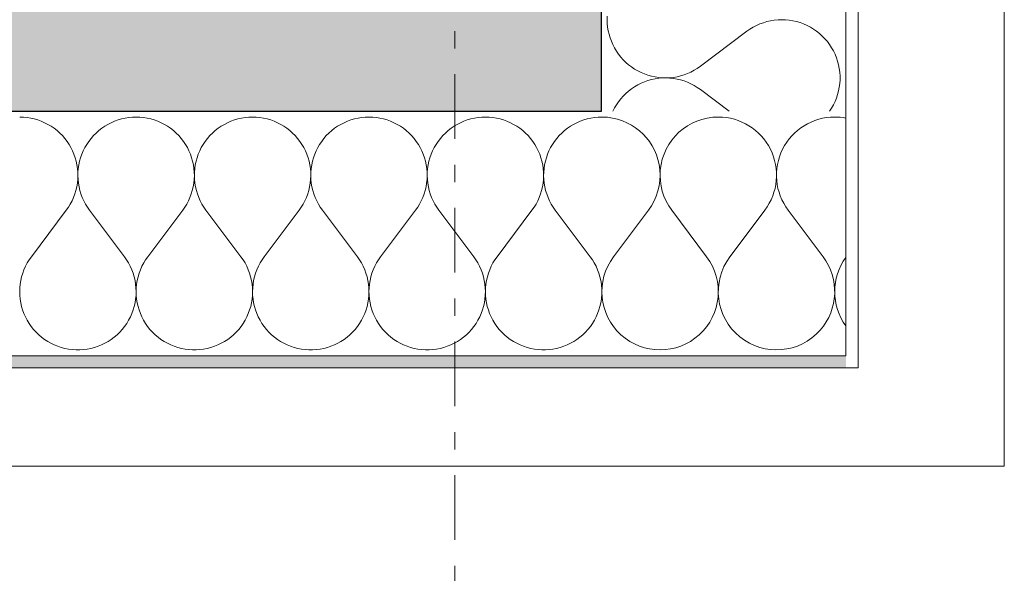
# Model space of a CAD drawing. Extents: x 100 to 2982, y 37 to 2050.
# Tile 80 of 130: x 2112 to 2193, y 558 to 603. Entities that reach past the tile are written whole.
import ezdxf
from ezdxf.xclip import XClip

# ---------------------------------------------------------------- set-up
doc = ezdxf.new("R2010")
doc.units = 0
doc.header["$MEASUREMENT"] = 0
doc.header["$XCLIPFRAME"] = 0
doc.linetypes.add('Przerywana podwójnie', pattern=[54.680554, 26.458333, -10.583333, 7.055556, -10.583333])
for name, color, linetype in [('410-K Osie', 7, 'Continuous'), ('420-K Ściany', 7, 'Continuous'), ('820-G Rysunki Obrazki', 7, 'Continuous')]:
    doc.layers.add(name, color=color, linetype=linetype)
doc.linetypes.add('Fala', pattern='A,0,[1,103_K_01 RZUT PARTERU1.Shx,S=0.223986,R=0,X=0,Y=0],-28.222222,0', length=28.222222)
pattern_1 = [(0, (-18316.349, -206.5255), (0, 8.660254), [0, -5]), (0, (-18313.849, -202.195), (0, 8.660254), [0, -5])]

# ---------------------------------------------------------------- blocks, each defined once
blk = doc.blocks.new('*X2')
at = {"layer": '420-K Ściany', "color": 174, "linetype": 'Continuous', "lineweight": 5, "ltscale": 0.2}
for p, q in [((2170.913, 584.398), (2173.175, 587.414)), ((2177.937, 583.604), (2175.08, 587.414))]:
    blk.add_line(p, q, dxfattribs=at)
for centre, start, end in [((2159.842, 590.271), 5.52727, 84.47273), ((2169.365, 590.271), 90, 174.96252), ((2169.365, 590.271), 323.1301, 90), ((2178.889, 590.271), 90, 216.8699), ((2178.889, 590.271), 78.94975, 90), ((2174.127, 580.747), 318.71654, 36.8699), ((2183.651, 580.747), 143.9331, 216.0669)]:
    blk.add_arc(centre, 4.762, start, end, dxfattribs=at)
blk = doc.blocks.new('*X8')
at = {"layer": '420-K Ściany', "color": 174, "linetype": 'Continuous', "lineweight": 5, "ltscale": 0.2}
for p, q in [((2112.524, 595.023), (2112.223, 595.033)), ((2112.823, 594.995), (2112.524, 595.023)), ((2113.121, 594.947), (2112.823, 594.995)), ((2113.415, 594.881), (2113.121, 594.947)), ((2113.704, 594.796), (2113.415, 594.881)), ((2113.987, 594.694), (2113.704, 594.796)), ((2114.263, 594.573), (2113.987, 594.694)), ((2114.531, 594.436), (2114.263, 594.573)), ((2114.79, 594.281), (2114.531, 594.436)), ((2119.438, 594.436), (2119.179, 594.281)), ((2119.706, 594.573), (2119.438, 594.436)), ((2119.982, 594.694), (2119.706, 594.573)), ((2120.265, 594.796), (2119.982, 594.694)), ((2120.554, 594.881), (2120.265, 594.796)), ((2120.848, 594.947), (2120.554, 594.881)), ((2121.145, 594.995), (2120.848, 594.947)), ((2121.445, 595.023), (2121.145, 594.995)), ((2121.746, 595.033), (2121.445, 595.023)), ((2122.047, 595.023), (2121.746, 595.033)), ((2122.347, 594.995), (2122.047, 595.023)), ((2122.645, 594.947), (2122.347, 594.995)), ((2122.939, 594.881), (2122.645, 594.947)), ((2123.228, 594.796), (2122.939, 594.881)), ((2123.511, 594.694), (2123.228, 594.796)), ((2123.787, 594.573), (2123.511, 594.694)), ((2124.055, 594.436), (2123.787, 594.573)), ((2124.314, 594.281), (2124.055, 594.436)), ((2128.962, 594.436), (2128.703, 594.281)), ((2129.23, 594.573), (2128.962, 594.436)), ((2129.506, 594.694), (2129.23, 594.573)), ((2129.789, 594.796), (2129.506, 594.694)), ((2130.078, 594.881), (2129.789, 594.796)), ((2130.372, 594.947), (2130.078, 594.881)), ((2130.669, 594.995), (2130.372, 594.947)), ((2130.969, 595.023), (2130.669, 594.995)), ((2131.27, 595.033), (2130.969, 595.023)), ((2131.571, 595.023), (2131.27, 595.033)), ((2131.871, 594.995), (2131.571, 595.023)), ((2132.169, 594.947), (2131.871, 594.995)), ((2132.462, 594.881), (2132.169, 594.947)), ((2132.752, 594.796), (2132.462, 594.881)), ((2133.035, 594.694), (2132.752, 594.796)), ((2133.311, 594.573), (2133.035, 594.694)), ((2133.579, 594.436), (2133.311, 594.573)), ((2133.837, 594.281), (2133.579, 594.436)), ((2138.485, 594.436), (2138.227, 594.281)), ((2138.753, 594.573), (2138.485, 594.436)), ((2139.03, 594.694), (2138.753, 594.573)), ((2139.313, 594.796), (2139.03, 594.694)), ((2139.602, 594.881), (2139.313, 594.796)), ((2139.896, 594.947), (2139.602, 594.881)), ((2140.193, 594.995), (2139.896, 594.947)), ((2140.493, 595.023), (2140.193, 594.995)), ((2140.794, 595.033), (2140.493, 595.023)), ((2141.095, 595.023), (2140.794, 595.033)), ((2141.395, 594.995), (2141.095, 595.023)), ((2141.692, 594.947), (2141.395, 594.995)), ((2141.986, 594.881), (2141.692, 594.947)), ((2142.275, 594.796), (2141.986, 594.881)), ((2142.558, 594.694), (2142.275, 594.796)), ((2142.835, 594.573), (2142.558, 594.694)), ((2143.103, 594.436), (2142.835, 594.573)), ((2143.361, 594.281), (2143.103, 594.436)), ((2148.009, 594.436), (2147.751, 594.281)), ((2148.277, 594.573), (2148.009, 594.436)), ((2148.553, 594.694), (2148.277, 594.573)), ((2148.836, 594.796), (2148.553, 594.694)), ((2149.126, 594.881), (2148.836, 594.796)), ((2149.419, 594.947), (2149.126, 594.881)), ((2149.717, 594.995), (2149.419, 594.947)), ((2150.017, 595.023), (2149.717, 594.995)), ((2150.318, 595.033), (2150.017, 595.023)), ((2150.619, 595.023), (2150.318, 595.033)), ((2150.919, 594.995), (2150.619, 595.023)), ((2151.216, 594.947), (2150.919, 594.995)), ((2151.51, 594.881), (2151.216, 594.947)), ((2151.799, 594.796), (2151.51, 594.881)), ((2152.082, 594.694), (2151.799, 594.796)), ((2152.358, 594.573), (2152.082, 594.694)), ((2152.626, 594.436), (2152.358, 594.573)), ((2152.885, 594.281), (2152.626, 594.436)), ((2157.533, 594.436), (2157.274, 594.281)), ((2157.801, 594.573), (2157.533, 594.436)), ((2158.077, 594.694), (2157.801, 594.573)), ((2158.36, 594.796), (2158.077, 594.694)), ((2158.649, 594.881), (2158.36, 594.796)), ((2158.943, 594.947), (2158.649, 594.881)), ((2159.241, 594.995), (2158.943, 594.947)), ((2159.541, 595.023), (2159.241, 594.995)), ((2159.802, 595.031), (2159.541, 595.023)), ((2115.038, 594.111), (2114.79, 594.281)), ((2115.275, 593.925), (2115.038, 594.111)), ((2115.5, 593.725), (2115.275, 593.925)), ((2115.712, 593.511), (2115.5, 593.725)), ((2118.469, 593.725), (2118.257, 593.511)), ((2118.694, 593.925), (2118.469, 593.725)), ((2118.931, 594.111), (2118.694, 593.925)), ((2119.179, 594.281), (2118.931, 594.111)), ((2124.562, 594.111), (2124.314, 594.281)), ((2124.799, 593.925), (2124.562, 594.111)), ((2125.024, 593.725), (2124.799, 593.925)), ((2125.236, 593.511), (2125.024, 593.725)), ((2127.992, 593.725), (2127.781, 593.511)), ((2128.217, 593.925), (2127.992, 593.725)), ((2128.455, 594.111), (2128.217, 593.925)), ((2128.703, 594.281), (2128.455, 594.111)), ((2134.086, 594.111), (2133.837, 594.281)), ((2134.323, 593.925), (2134.086, 594.111)), ((2134.548, 593.725), (2134.323, 593.925)), ((2134.76, 593.511), (2134.548, 593.725)), ((2137.516, 593.725), (2137.304, 593.511)), ((2137.741, 593.925), (2137.516, 593.725)), ((2137.978, 594.111), (2137.741, 593.925)), ((2138.227, 594.281), (2137.978, 594.111)), ((2143.61, 594.111), (2143.361, 594.281)), ((2143.847, 593.925), (2143.61, 594.111)), ((2144.072, 593.725), (2143.847, 593.925)), ((2144.284, 593.511), (2144.072, 593.725)), ((2147.04, 593.725), (2146.828, 593.511)), ((2147.265, 593.925), (2147.04, 593.725)), ((2147.502, 594.111), (2147.265, 593.925)), ((2147.751, 594.281), (2147.502, 594.111)), ((2153.133, 594.111), (2152.885, 594.281)), ((2153.371, 593.925), (2153.133, 594.111)), ((2153.596, 593.725), (2153.371, 593.925)), ((2153.807, 593.511), (2153.596, 593.725)), ((2156.564, 593.725), (2156.352, 593.511)), ((2156.789, 593.925), (2156.564, 593.725)), ((2157.026, 594.111), (2156.789, 593.925)), ((2157.274, 594.281), (2157.026, 594.111)), ((2115.91, 593.284), (2115.712, 593.511)), ((2116.093, 593.045), (2115.91, 593.284)), ((2116.261, 592.794), (2116.093, 593.045)), ((2116.412, 592.534), (2116.261, 592.794)), ((2117.708, 592.794), (2117.557, 592.534)), ((2117.876, 593.045), (2117.708, 592.794)), ((2118.059, 593.284), (2117.876, 593.045)), ((2118.257, 593.511), (2118.059, 593.284)), ((2125.434, 593.284), (2125.236, 593.511)), ((2125.617, 593.045), (2125.434, 593.284)), ((2125.785, 592.794), (2125.617, 593.045)), ((2125.936, 592.534), (2125.785, 592.794)), ((2127.232, 592.794), (2127.08, 592.534)), ((2127.4, 593.045), (2127.232, 592.794)), ((2127.583, 593.284), (2127.4, 593.045)), ((2127.781, 593.511), (2127.583, 593.284)), ((2134.958, 593.284), (2134.76, 593.511)), ((2135.141, 593.045), (2134.958, 593.284)), ((2135.308, 592.794), (2135.141, 593.045)), ((2135.46, 592.534), (2135.308, 592.794)), ((2136.756, 592.794), (2136.604, 592.534)), ((2136.923, 593.045), (2136.756, 592.794)), ((2137.107, 593.284), (2136.923, 593.045)), ((2137.304, 593.511), (2137.107, 593.284)), ((2144.481, 593.284), (2144.284, 593.511)), ((2144.665, 593.045), (2144.481, 593.284)), ((2144.832, 592.794), (2144.665, 593.045)), ((2144.984, 592.534), (2144.832, 592.794)), ((2146.28, 592.794), (2146.128, 592.534)), ((2146.447, 593.045), (2146.28, 592.794)), ((2146.63, 593.284), (2146.447, 593.045)), ((2146.828, 593.511), (2146.63, 593.284)), ((2154.005, 593.284), (2153.807, 593.511)), ((2154.188, 593.045), (2154.005, 593.284)), ((2154.356, 592.794), (2154.188, 593.045)), ((2154.508, 592.534), (2154.356, 592.794)), ((2155.803, 592.794), (2155.652, 592.534)), ((2155.971, 593.045), (2155.803, 592.794)), ((2156.154, 593.284), (2155.971, 593.045)), ((2156.352, 593.511), (2156.154, 593.284)), ((2116.547, 592.265), (2116.412, 592.534)), ((2116.664, 591.987), (2116.547, 592.265)), ((2116.764, 591.703), (2116.664, 591.987)), ((2117.305, 591.987), (2117.205, 591.703)), ((2117.422, 592.265), (2117.305, 591.987)), ((2117.557, 592.534), (2117.422, 592.265)), ((2126.071, 592.265), (2125.936, 592.534)), ((2126.188, 591.987), (2126.071, 592.265)), ((2126.288, 591.703), (2126.188, 591.987)), ((2126.828, 591.987), (2126.729, 591.703)), ((2126.946, 592.265), (2126.828, 591.987)), ((2127.08, 592.534), (2126.946, 592.265)), ((2135.595, 592.265), (2135.46, 592.534)), ((2135.712, 591.987), (2135.595, 592.265)), ((2135.812, 591.703), (2135.712, 591.987)), ((2136.352, 591.987), (2136.253, 591.703)), ((2136.47, 592.265), (2136.352, 591.987)), ((2136.604, 592.534), (2136.47, 592.265)), ((2145.118, 592.265), (2144.984, 592.534)), ((2145.236, 591.987), (2145.118, 592.265)), ((2145.335, 591.703), (2145.236, 591.987)), ((2145.876, 591.987), (2145.776, 591.703)), ((2145.993, 592.265), (2145.876, 591.987)), ((2146.128, 592.534), (2145.993, 592.265)), ((2154.642, 592.265), (2154.508, 592.534)), ((2154.76, 591.987), (2154.642, 592.265)), ((2154.859, 591.703), (2154.76, 591.987)), ((2155.4, 591.987), (2155.3, 591.703)), ((2155.517, 592.265), (2155.4, 591.987)), ((2155.652, 592.534), (2155.517, 592.265)), ((2116.845, 591.413), (2116.764, 591.703)), ((2116.908, 591.118), (2116.845, 591.413)), ((2117.123, 591.413), (2117.061, 591.118)), ((2117.205, 591.703), (2117.123, 591.413)), ((2126.369, 591.413), (2126.288, 591.703)), ((2126.432, 591.118), (2126.369, 591.413)), ((2126.647, 591.413), (2126.584, 591.118)), ((2126.729, 591.703), (2126.647, 591.413)), ((2135.893, 591.413), (2135.812, 591.703)), ((2135.956, 591.118), (2135.893, 591.413)), ((2136.171, 591.413), (2136.108, 591.118)), ((2136.253, 591.703), (2136.171, 591.413)), ((2145.417, 591.413), (2145.335, 591.703)), ((2145.48, 591.118), (2145.417, 591.413)), ((2145.695, 591.413), (2145.632, 591.118)), ((2145.776, 591.703), (2145.695, 591.413)), ((2154.941, 591.413), (2154.859, 591.703)), ((2155.004, 591.118), (2154.941, 591.413)), ((2155.219, 591.413), (2155.156, 591.118)), ((2155.3, 591.703), (2155.219, 591.413)), ((2116.953, 590.82), (2116.908, 591.118)), ((2116.978, 590.52), (2116.953, 590.82)), ((2116.984, 590.219), (2116.978, 590.52)), ((2116.991, 590.52), (2116.985, 590.219)), ((2117.016, 590.82), (2116.991, 590.52)), ((2117.061, 591.118), (2117.016, 590.82)), ((2126.476, 590.82), (2126.432, 591.118)), ((2126.502, 590.52), (2126.476, 590.82)), ((2126.508, 590.219), (2126.502, 590.52)), ((2126.515, 590.52), (2126.509, 590.219)), ((2126.54, 590.82), (2126.515, 590.52)), ((2126.584, 591.118), (2126.54, 590.82)), ((2136, 590.82), (2135.956, 591.118)), ((2136.026, 590.52), (2136, 590.82)), ((2136.032, 590.219), (2136.026, 590.52)), ((2136.039, 590.52), (2136.032, 590.219)), ((2136.064, 590.82), (2136.039, 590.52)), ((2136.108, 591.118), (2136.064, 590.82)), ((2145.524, 590.82), (2145.48, 591.118)), ((2145.549, 590.52), (2145.524, 590.82)), ((2145.556, 590.219), (2145.549, 590.52)), ((2145.562, 590.52), (2145.556, 590.219)), ((2145.588, 590.82), (2145.562, 590.52)), ((2145.632, 591.118), (2145.588, 590.82)), ((2155.048, 590.82), (2155.004, 591.118)), ((2155.073, 590.52), (2155.048, 590.82)), ((2155.079, 590.219), (2155.073, 590.52)), ((2155.086, 590.52), (2155.08, 590.219)), ((2155.112, 590.82), (2155.086, 590.52)), ((2155.156, 591.118), (2155.112, 590.82)), ((2116.889, 589.322), (2116.94, 589.619)), ((2116.94, 589.619), (2116.971, 589.918)), ((2116.971, 589.918), (2116.984, 590.219)), ((2116.985, 590.219), (2116.998, 589.918)), ((2116.998, 589.918), (2117.029, 589.619)), ((2117.029, 589.619), (2117.08, 589.322)), ((2126.413, 589.322), (2126.463, 589.619)), ((2126.463, 589.619), (2126.495, 589.918)), ((2126.495, 589.918), (2126.508, 590.219)), ((2126.509, 590.219), (2126.521, 589.918)), ((2126.521, 589.918), (2126.553, 589.619)), ((2126.553, 589.619), (2126.604, 589.322)), ((2135.937, 589.322), (2135.987, 589.619)), ((2135.987, 589.619), (2136.019, 589.918)), ((2136.019, 589.918), (2136.032, 590.219)), ((2136.032, 590.219), (2136.045, 589.918)), ((2136.045, 589.918), (2136.077, 589.619)), ((2136.077, 589.619), (2136.128, 589.322)), ((2145.46, 589.322), (2145.511, 589.619)), ((2145.511, 589.619), (2145.543, 589.918)), ((2145.543, 589.918), (2145.556, 590.219)), ((2145.556, 590.219), (2145.569, 589.918)), ((2145.569, 589.918), (2145.601, 589.619)), ((2145.601, 589.619), (2145.651, 589.322)), ((2154.984, 589.322), (2155.035, 589.619)), ((2155.035, 589.619), (2155.067, 589.918)), ((2155.067, 589.918), (2155.079, 590.219)), ((2155.08, 590.219), (2155.093, 589.918)), ((2155.093, 589.918), (2155.125, 589.619)), ((2155.125, 589.619), (2155.175, 589.322)), ((2116.626, 588.458), (2116.732, 588.74)), ((2116.732, 588.74), (2116.82, 589.029)), ((2116.82, 589.029), (2116.889, 589.322)), ((2117.08, 589.322), (2117.149, 589.029)), ((2117.149, 589.029), (2117.237, 588.74)), ((2117.237, 588.74), (2117.343, 588.458)), ((2126.15, 588.458), (2126.256, 588.74)), ((2126.256, 588.74), (2126.343, 589.029)), ((2126.343, 589.029), (2126.413, 589.322)), ((2126.604, 589.322), (2126.673, 589.029)), ((2126.673, 589.029), (2126.761, 588.74)), ((2126.761, 588.74), (2126.867, 588.458)), ((2135.674, 588.458), (2135.779, 588.74)), ((2135.779, 588.74), (2135.867, 589.029)), ((2135.867, 589.029), (2135.937, 589.322)), ((2136.128, 589.322), (2136.197, 589.029)), ((2136.197, 589.029), (2136.285, 588.74)), ((2136.285, 588.74), (2136.39, 588.458)), ((2145.198, 588.458), (2145.303, 588.74)), ((2145.303, 588.74), (2145.391, 589.029)), ((2145.391, 589.029), (2145.46, 589.322)), ((2145.651, 589.322), (2145.721, 589.029)), ((2145.721, 589.029), (2145.808, 588.74)), ((2145.808, 588.74), (2145.914, 588.458)), ((2154.721, 588.458), (2154.827, 588.74)), ((2154.827, 588.74), (2154.915, 589.029)), ((2154.915, 589.029), (2154.984, 589.322)), ((2155.175, 589.322), (2155.245, 589.029)), ((2155.245, 589.029), (2155.332, 588.74)), ((2155.332, 588.74), (2155.438, 588.458)), ((2116.362, 587.917), (2116.503, 588.184)), ((2116.503, 588.184), (2116.626, 588.458)), ((2117.343, 588.458), (2117.466, 588.184)), ((2117.466, 588.184), (2117.607, 587.917)), ((2125.886, 587.917), (2126.027, 588.184)), ((2126.027, 588.184), (2126.15, 588.458)), ((2126.867, 588.458), (2126.99, 588.184)), ((2126.99, 588.184), (2127.131, 587.917)), ((2135.41, 587.917), (2135.55, 588.184)), ((2135.55, 588.184), (2135.674, 588.458)), ((2136.39, 588.458), (2136.514, 588.184)), ((2136.514, 588.184), (2136.654, 587.917)), ((2144.934, 587.917), (2145.074, 588.184)), ((2145.074, 588.184), (2145.198, 588.458)), ((2145.914, 588.458), (2146.038, 588.184)), ((2146.038, 588.184), (2146.178, 587.917)), ((2154.457, 587.917), (2154.598, 588.184)), ((2154.598, 588.184), (2154.721, 588.458)), ((2155.438, 588.458), (2155.561, 588.184)), ((2155.561, 588.184), (2155.702, 587.917)), ((2113.175, 583.604), (2116.032, 587.414)), ((2116.032, 587.414), (2116.205, 587.66)), ((2116.205, 587.66), (2116.362, 587.917)), ((2117.607, 587.917), (2117.764, 587.66)), ((2117.764, 587.66), (2117.937, 587.414)), ((2120.794, 583.604), (2117.937, 587.414)), ((2122.699, 583.604), (2125.556, 587.414)), ((2125.556, 587.414), (2125.729, 587.66)), ((2125.729, 587.66), (2125.886, 587.917)), ((2127.131, 587.917), (2127.288, 587.66)), ((2127.288, 587.66), (2127.461, 587.414)), ((2130.318, 583.604), (2127.461, 587.414)), ((2132.223, 583.604), (2135.08, 587.414)), ((2135.08, 587.414), (2135.253, 587.66)), ((2135.253, 587.66), (2135.41, 587.917)), ((2136.654, 587.917), (2136.811, 587.66)), ((2136.811, 587.66), (2136.984, 587.414)), ((2139.842, 583.604), (2136.984, 587.414)), ((2141.746, 583.604), (2144.604, 587.414)), ((2144.604, 587.414), (2144.777, 587.66)), ((2144.777, 587.66), (2144.934, 587.917)), ((2146.178, 587.917), (2146.335, 587.66)), ((2146.335, 587.66), (2146.508, 587.414)), ((2149.365, 583.604), (2146.508, 587.414)), ((2151.27, 583.604), (2154.127, 587.414)), ((2154.127, 587.414), (2154.3, 587.66)), ((2154.3, 587.66), (2154.457, 587.917)), ((2155.702, 587.917), (2155.859, 587.66)), ((2155.859, 587.66), (2156.032, 587.414)), ((2158.889, 583.604), (2156.032, 587.414)), ((2113, 583.354), (2112.841, 583.093)), ((2113.175, 583.604), (2113, 583.354)), ((2120.969, 583.354), (2120.794, 583.604)), ((2121.128, 583.093), (2120.969, 583.354)), ((2122.523, 583.354), (2122.364, 583.093)), ((2122.699, 583.604), (2122.523, 583.354)), ((2130.493, 583.354), (2130.318, 583.604)), ((2130.652, 583.093), (2130.493, 583.354)), ((2132.047, 583.354), (2131.888, 583.093)), ((2132.223, 583.604), (2132.047, 583.354)), ((2140.017, 583.354), (2139.842, 583.604)), ((2140.176, 583.093), (2140.017, 583.354)), ((2141.571, 583.354), (2141.412, 583.093)), ((2141.746, 583.604), (2141.571, 583.354)), ((2149.541, 583.354), (2149.365, 583.604)), ((2149.7, 583.093), (2149.541, 583.354)), ((2151.095, 583.354), (2150.936, 583.093)), ((2151.27, 583.604), (2151.095, 583.354)), ((2159.065, 583.354), (2158.889, 583.604)), ((2159.224, 583.093), (2159.065, 583.354)), ((2112.574, 582.543), (2112.468, 582.257)), ((2112.699, 582.822), (2112.574, 582.543)), ((2112.841, 583.093), (2112.699, 582.822)), ((2121.27, 582.822), (2121.128, 583.093)), ((2121.395, 582.543), (2121.27, 582.822)), ((2121.501, 582.257), (2121.395, 582.543)), ((2122.098, 582.543), (2121.992, 582.257)), ((2122.222, 582.822), (2122.098, 582.543)), ((2122.364, 583.093), (2122.222, 582.822)), ((2130.794, 582.822), (2130.652, 583.093)), ((2130.918, 582.543), (2130.794, 582.822)), ((2131.025, 582.257), (2130.918, 582.543)), ((2131.622, 582.543), (2131.516, 582.257)), ((2131.746, 582.822), (2131.622, 582.543)), ((2131.888, 583.093), (2131.746, 582.822)), ((2140.318, 582.822), (2140.176, 583.093)), ((2140.442, 582.543), (2140.318, 582.822)), ((2140.548, 582.257), (2140.442, 582.543)), ((2141.146, 582.543), (2141.04, 582.257)), ((2141.27, 582.822), (2141.146, 582.543)), ((2141.412, 583.093), (2141.27, 582.822)), ((2149.842, 582.822), (2149.7, 583.093)), ((2149.966, 582.543), (2149.842, 582.822)), ((2150.072, 582.257), (2149.966, 582.543)), ((2150.67, 582.543), (2150.563, 582.257)), ((2150.794, 582.822), (2150.67, 582.543)), ((2150.936, 583.093), (2150.794, 582.822)), ((2159.366, 582.822), (2159.224, 583.093)), ((2159.49, 582.543), (2159.366, 582.822)), ((2159.596, 582.257), (2159.49, 582.543)), ((2112.312, 581.666), (2112.263, 581.364)), ((2112.381, 581.964), (2112.312, 581.666)), ((2112.468, 582.257), (2112.381, 581.964)), ((2121.588, 581.964), (2121.501, 582.257)), ((2121.657, 581.666), (2121.588, 581.964)), ((2121.706, 581.364), (2121.657, 581.666)), ((2121.836, 581.666), (2121.787, 581.364)), ((2121.904, 581.964), (2121.836, 581.666)), ((2121.992, 582.257), (2121.904, 581.964)), ((2131.112, 581.964), (2131.025, 582.257)), ((2131.181, 581.666), (2131.112, 581.964)), ((2131.23, 581.364), (2131.181, 581.666)), ((2131.36, 581.666), (2131.31, 581.364)), ((2131.428, 581.964), (2131.36, 581.666)), ((2131.516, 582.257), (2131.428, 581.964)), ((2140.636, 581.964), (2140.548, 582.257)), ((2140.704, 581.666), (2140.636, 581.964)), ((2140.754, 581.364), (2140.704, 581.666)), ((2140.884, 581.666), (2140.834, 581.364)), ((2140.952, 581.964), (2140.884, 581.666)), ((2141.04, 582.257), (2140.952, 581.964)), ((2150.16, 581.964), (2150.072, 582.257)), ((2150.228, 581.666), (2150.16, 581.964)), ((2150.278, 581.364), (2150.228, 581.666)), ((2150.407, 581.666), (2150.358, 581.364)), ((2150.476, 581.964), (2150.407, 581.666)), ((2150.563, 582.257), (2150.476, 581.964)), ((2159.684, 581.964), (2159.596, 582.257)), ((2159.752, 581.666), (2159.684, 581.964)), ((2159.801, 581.364), (2159.752, 581.666)), ((2112.233, 581.06), (2112.223, 580.755)), ((2112.223, 580.755), (2112.232, 580.449)), ((2112.263, 581.364), (2112.233, 581.06)), ((2121.736, 581.06), (2121.706, 581.364)), ((2121.746, 580.755), (2121.736, 581.06)), ((2121.737, 580.449), (2121.746, 580.755)), ((2121.757, 581.06), (2121.746, 580.755)), ((2121.746, 580.755), (2121.756, 580.449)), ((2121.787, 581.364), (2121.757, 581.06)), ((2131.26, 581.06), (2131.23, 581.364)), ((2131.27, 580.755), (2131.26, 581.06)), ((2131.261, 580.449), (2131.27, 580.755)), ((2131.281, 581.06), (2131.27, 580.755)), ((2131.27, 580.755), (2131.279, 580.449)), ((2131.31, 581.364), (2131.281, 581.06)), ((2140.784, 581.06), (2140.754, 581.364)), ((2140.794, 580.755), (2140.784, 581.06)), ((2140.785, 580.449), (2140.794, 580.755)), ((2140.804, 581.06), (2140.794, 580.755)), ((2140.794, 580.755), (2140.803, 580.449)), ((2140.834, 581.364), (2140.804, 581.06)), ((2150.307, 581.06), (2150.278, 581.364)), ((2150.318, 580.755), (2150.307, 581.06)), ((2150.309, 580.449), (2150.318, 580.755)), ((2150.328, 581.06), (2150.318, 580.755)), ((2150.318, 580.755), (2150.327, 580.449)), ((2150.358, 581.364), (2150.328, 581.06)), ((2159.802, 581.359), (2159.801, 581.364)), ((2112.232, 580.449), (2112.261, 580.145)), ((2112.261, 580.145), (2112.309, 579.844)), ((2121.66, 579.844), (2121.708, 580.145)), ((2121.708, 580.145), (2121.737, 580.449)), ((2121.756, 580.449), (2121.785, 580.145)), ((2121.785, 580.145), (2121.833, 579.844)), ((2131.184, 579.844), (2131.232, 580.145)), ((2131.232, 580.145), (2131.261, 580.449)), ((2131.279, 580.449), (2131.308, 580.145)), ((2131.308, 580.145), (2131.357, 579.844)), ((2140.708, 579.844), (2140.756, 580.145)), ((2140.756, 580.145), (2140.785, 580.449)), ((2140.803, 580.449), (2140.832, 580.145)), ((2140.832, 580.145), (2140.88, 579.844)), ((2150.231, 579.844), (2150.28, 580.145)), ((2150.28, 580.145), (2150.309, 580.449)), ((2150.327, 580.449), (2150.356, 580.145)), ((2150.356, 580.145), (2150.404, 579.844)), ((2159.755, 579.844), (2159.802, 580.136)), ((2112.309, 579.844), (2112.377, 579.546)), ((2112.377, 579.546), (2112.463, 579.252)), ((2112.463, 579.252), (2112.568, 578.966)), ((2121.401, 578.966), (2121.506, 579.252)), ((2121.506, 579.252), (2121.592, 579.546)), ((2121.592, 579.546), (2121.66, 579.844)), ((2121.833, 579.844), (2121.9, 579.546)), ((2121.9, 579.546), (2121.987, 579.252)), ((2121.987, 579.252), (2122.092, 578.966)), ((2130.924, 578.966), (2131.03, 579.252)), ((2131.03, 579.252), (2131.116, 579.546)), ((2131.116, 579.546), (2131.184, 579.844)), ((2131.357, 579.844), (2131.424, 579.546)), ((2131.424, 579.546), (2131.511, 579.252)), ((2131.511, 579.252), (2131.616, 578.966)), ((2140.448, 578.966), (2140.553, 579.252)), ((2140.553, 579.252), (2140.64, 579.546)), ((2140.64, 579.546), (2140.708, 579.844)), ((2140.88, 579.844), (2140.948, 579.546)), ((2140.948, 579.546), (2141.035, 579.252)), ((2141.035, 579.252), (2141.14, 578.966)), ((2149.972, 578.966), (2150.077, 579.252)), ((2150.077, 579.252), (2150.164, 579.546)), ((2150.164, 579.546), (2150.231, 579.844)), ((2150.404, 579.844), (2150.472, 579.546)), ((2150.472, 579.546), (2150.558, 579.252)), ((2150.558, 579.252), (2150.664, 578.966)), ((2159.496, 578.966), (2159.601, 579.252)), ((2159.601, 579.252), (2159.688, 579.546)), ((2159.688, 579.546), (2159.755, 579.844)), ((2112.568, 578.966), (2112.692, 578.686)), ((2112.692, 578.686), (2112.833, 578.415)), ((2112.833, 578.415), (2112.991, 578.153)), ((2120.978, 578.153), (2121.136, 578.415)), ((2121.136, 578.415), (2121.277, 578.686)), ((2121.277, 578.686), (2121.401, 578.966)), ((2122.092, 578.966), (2122.215, 578.686)), ((2122.215, 578.686), (2122.357, 578.415)), ((2122.357, 578.415), (2122.515, 578.153)), ((2130.502, 578.153), (2130.66, 578.415)), ((2130.66, 578.415), (2130.801, 578.686)), ((2130.801, 578.686), (2130.924, 578.966)), ((2131.616, 578.966), (2131.739, 578.686)), ((2131.739, 578.686), (2131.88, 578.415)), ((2131.88, 578.415), (2132.038, 578.153)), ((2140.026, 578.153), (2140.184, 578.415)), ((2140.184, 578.415), (2140.325, 578.686)), ((2140.325, 578.686), (2140.448, 578.966)), ((2141.14, 578.966), (2141.263, 578.686)), ((2141.263, 578.686), (2141.404, 578.415)), ((2141.404, 578.415), (2141.562, 578.153)), ((2149.55, 578.153), (2149.708, 578.415)), ((2149.708, 578.415), (2149.849, 578.686)), ((2149.849, 578.686), (2149.972, 578.966)), ((2150.664, 578.966), (2150.787, 578.686)), ((2150.787, 578.686), (2150.928, 578.415)), ((2150.928, 578.415), (2151.086, 578.153)), ((2159.073, 578.153), (2159.231, 578.415)), ((2159.231, 578.415), (2159.373, 578.686)), ((2159.373, 578.686), (2159.496, 578.966)), ((2112.991, 578.153), (2113.165, 577.903)), ((2113.165, 577.903), (2113.356, 577.664)), ((2113.356, 577.664), (2113.561, 577.437)), ((2120.408, 577.437), (2120.613, 577.664)), ((2120.613, 577.664), (2120.804, 577.903)), ((2120.804, 577.903), (2120.978, 578.153)), ((2122.515, 578.153), (2122.689, 577.903)), ((2122.689, 577.903), (2122.88, 577.664)), ((2122.88, 577.664), (2123.085, 577.437)), ((2129.932, 577.437), (2130.137, 577.664)), ((2130.137, 577.664), (2130.327, 577.903)), ((2130.327, 577.903), (2130.502, 578.153)), ((2132.038, 578.153), (2132.213, 577.903)), ((2132.213, 577.903), (2132.403, 577.664)), ((2132.403, 577.664), (2132.609, 577.437)), ((2139.456, 577.437), (2139.661, 577.664)), ((2139.661, 577.664), (2139.851, 577.903)), ((2139.851, 577.903), (2140.026, 578.153)), ((2141.562, 578.153), (2141.737, 577.903)), ((2141.737, 577.903), (2141.927, 577.664)), ((2141.927, 577.664), (2142.132, 577.437)), ((2148.979, 577.437), (2149.185, 577.664)), ((2149.185, 577.664), (2149.375, 577.903)), ((2149.375, 577.903), (2149.55, 578.153)), ((2151.086, 578.153), (2151.261, 577.903)), ((2151.261, 577.903), (2151.451, 577.664)), ((2151.451, 577.664), (2151.656, 577.437)), ((2158.503, 577.437), (2158.708, 577.664)), ((2158.708, 577.664), (2158.899, 577.903)), ((2158.899, 577.903), (2159.073, 578.153)), ((2113.561, 577.437), (2113.78, 577.224)), ((2113.78, 577.224), (2114.013, 577.026)), ((2114.013, 577.026), (2114.258, 576.843)), ((2114.258, 576.843), (2114.514, 576.676)), ((2114.514, 576.676), (2114.78, 576.526)), ((2119.189, 576.526), (2119.455, 576.676)), ((2119.455, 576.676), (2119.711, 576.843)), ((2119.711, 576.843), (2119.956, 577.026)), ((2119.956, 577.026), (2120.189, 577.224)), ((2120.189, 577.224), (2120.408, 577.437)), ((2123.085, 577.437), (2123.304, 577.224)), ((2123.304, 577.224), (2123.537, 577.026)), ((2123.537, 577.026), (2123.781, 576.843)), ((2123.781, 576.843), (2124.037, 576.676)), ((2124.037, 576.676), (2124.304, 576.526)), ((2128.713, 576.526), (2128.979, 576.676)), ((2128.979, 576.676), (2129.235, 576.843)), ((2129.235, 576.843), (2129.48, 577.026)), ((2129.48, 577.026), (2129.712, 577.224)), ((2129.712, 577.224), (2129.932, 577.437)), ((2132.609, 577.437), (2132.828, 577.224)), ((2132.828, 577.224), (2133.06, 577.026)), ((2133.06, 577.026), (2133.305, 576.843)), ((2133.305, 576.843), (2133.561, 576.676)), ((2133.561, 576.676), (2133.827, 576.526)), ((2138.237, 576.526), (2138.503, 576.676)), ((2138.503, 576.676), (2138.759, 576.843)), ((2138.759, 576.843), (2139.004, 577.026)), ((2139.004, 577.026), (2139.236, 577.224)), ((2139.236, 577.224), (2139.456, 577.437)), ((2142.132, 577.437), (2142.352, 577.224)), ((2142.352, 577.224), (2142.584, 577.026)), ((2142.584, 577.026), (2142.829, 576.843)), ((2142.829, 576.843), (2143.085, 576.676)), ((2143.085, 576.676), (2143.351, 576.526)), ((2147.761, 576.526), (2148.027, 576.676)), ((2148.027, 576.676), (2148.283, 576.843)), ((2148.283, 576.843), (2148.528, 577.026)), ((2148.528, 577.026), (2148.76, 577.224)), ((2148.76, 577.224), (2148.979, 577.437)), ((2151.656, 577.437), (2151.876, 577.224)), ((2151.876, 577.224), (2152.108, 577.026)), ((2152.108, 577.026), (2152.353, 576.843)), ((2152.353, 576.843), (2152.609, 576.676)), ((2152.609, 576.676), (2152.875, 576.526)), ((2157.284, 576.526), (2157.551, 576.676)), ((2157.551, 576.676), (2157.807, 576.843)), ((2157.807, 576.843), (2158.051, 577.026)), ((2158.051, 577.026), (2158.284, 577.224)), ((2158.284, 577.224), (2158.503, 577.437)), ((2114.78, 576.526), (2115.055, 576.393)), ((2115.055, 576.393), (2115.338, 576.279)), ((2115.338, 576.279), (2115.628, 576.182)), ((2115.628, 576.182), (2115.924, 576.105)), ((2115.924, 576.105), (2116.224, 576.046)), ((2116.224, 576.046), (2116.527, 576.007)), ((2116.527, 576.007), (2116.832, 575.988)), ((2116.832, 575.988), (2117.137, 575.988)), ((2117.137, 575.988), (2117.442, 576.007)), ((2117.442, 576.007), (2117.745, 576.046)), ((2117.745, 576.046), (2118.045, 576.105)), ((2118.045, 576.105), (2118.341, 576.182)), ((2118.341, 576.182), (2118.631, 576.279)), ((2118.631, 576.279), (2118.914, 576.393)), ((2118.914, 576.393), (2119.189, 576.526)), ((2124.304, 576.526), (2124.579, 576.393)), ((2124.579, 576.393), (2124.862, 576.279)), ((2124.862, 576.279), (2125.152, 576.182)), ((2125.152, 576.182), (2125.448, 576.105)), ((2125.448, 576.105), (2125.747, 576.046)), ((2125.747, 576.046), (2126.051, 576.007)), ((2126.051, 576.007), (2126.355, 575.988)), ((2126.355, 575.988), (2126.661, 575.988)), ((2126.661, 575.988), (2126.966, 576.007)), ((2126.966, 576.007), (2127.269, 576.046)), ((2127.269, 576.046), (2127.569, 576.105)), ((2127.569, 576.105), (2127.865, 576.182)), ((2127.865, 576.182), (2128.155, 576.279)), ((2128.155, 576.279), (2128.438, 576.393)), ((2128.438, 576.393), (2128.713, 576.526)), ((2133.827, 576.526), (2134.103, 576.393)), ((2134.103, 576.393), (2134.386, 576.279)), ((2134.386, 576.279), (2134.676, 576.182)), ((2134.676, 576.182), (2134.971, 576.105)), ((2134.971, 576.105), (2135.271, 576.046)), ((2135.271, 576.046), (2135.574, 576.007)), ((2135.574, 576.007), (2135.879, 575.988)), ((2135.879, 575.988), (2136.185, 575.988)), ((2136.185, 575.988), (2136.49, 576.007)), ((2136.49, 576.007), (2136.793, 576.046)), ((2136.793, 576.046), (2137.093, 576.105)), ((2137.093, 576.105), (2137.388, 576.182)), ((2137.388, 576.182), (2137.678, 576.279)), ((2137.678, 576.279), (2137.962, 576.393)), ((2137.962, 576.393), (2138.237, 576.526)), ((2143.351, 576.526), (2143.626, 576.393)), ((2143.626, 576.393), (2143.91, 576.279)), ((2143.91, 576.279), (2144.2, 576.182)), ((2144.2, 576.182), (2144.495, 576.105)), ((2144.495, 576.105), (2144.795, 576.046)), ((2144.795, 576.046), (2145.098, 576.007)), ((2145.098, 576.007), (2145.403, 575.988)), ((2145.403, 575.988), (2145.709, 575.988)), ((2145.709, 575.988), (2146.014, 576.007)), ((2146.014, 576.007), (2146.317, 576.046)), ((2146.317, 576.046), (2146.617, 576.105)), ((2146.617, 576.105), (2146.912, 576.182)), ((2146.912, 576.182), (2147.202, 576.279)), ((2147.202, 576.279), (2147.485, 576.393)), ((2147.485, 576.393), (2147.761, 576.526)), ((2152.875, 576.526), (2153.15, 576.393)), ((2153.15, 576.393), (2153.433, 576.279)), ((2153.433, 576.279), (2153.723, 576.182)), ((2153.723, 576.182), (2154.019, 576.105)), ((2154.019, 576.105), (2154.319, 576.046)), ((2154.319, 576.046), (2154.622, 576.007)), ((2154.622, 576.007), (2154.927, 575.988)), ((2154.927, 575.988), (2155.233, 575.988)), ((2155.233, 575.988), (2155.537, 576.007)), ((2155.537, 576.007), (2155.841, 576.046)), ((2155.841, 576.046), (2156.14, 576.105)), ((2156.14, 576.105), (2156.436, 576.182)), ((2156.436, 576.182), (2156.726, 576.279)), ((2156.726, 576.279), (2157.009, 576.393)), ((2157.009, 576.393), (2157.284, 576.526))]:
    blk.add_line(p, q, dxfattribs=at)
blk = doc.blocks.new('*X9')
at = {"layer": '420-K Ściany', "color": 174, "linetype": 'Continuous', "lineweight": 5, "ltscale": 0.2}
for p, q in [((2160.794, 583.604), (2163.651, 587.414)), ((2168.413, 583.604), (2165.556, 587.414)), ((2170.318, 583.604), (2170.913, 584.398))]:
    blk.add_line(p, q, dxfattribs=at)
for centre, start, end in [((2159.842, 590.271), 90, 90.47728), ((2159.842, 590.271), 84.47273, 90), ((2159.842, 590.271), 323.1301, 5.52727), ((2169.365, 590.271), 174.96252, 216.8699), ((2164.604, 580.747), 143.1301, 36.8699), ((2174.127, 580.747), 143.1301, 318.71654), ((2155.08, 580.747), 352.59944, 7.40056)]:
    blk.add_arc(centre, 4.762, start, end, dxfattribs=at)
blk = doc.blocks.new('*X18')
at = {"layer": '420-K Ściany', "color": 174, "linetype": 'Continuous', "lineweight": 5, "ltscale": 0.2}
for p, q in [((2160.288, 603.299), (2160.278, 602.998)), ((2160.278, 602.998), (2160.288, 602.697)), ((2160.288, 602.697), (2160.316, 602.397)), ((2172.489, 602.522), (2172.218, 602.38)), ((2172.768, 602.647), (2172.489, 602.522)), ((2173.054, 602.753), (2172.768, 602.647)), ((2173.347, 602.84), (2173.054, 602.753)), ((2173.645, 602.909), (2173.347, 602.84)), ((2173.946, 602.958), (2173.645, 602.909)), ((2174.25, 602.988), (2173.946, 602.958)), ((2174.556, 602.998), (2174.25, 602.988)), ((2174.861, 602.989), (2174.556, 602.998)), ((2175.166, 602.96), (2174.861, 602.989)), ((2175.467, 602.912), (2175.166, 602.96)), ((2175.765, 602.844), (2175.467, 602.912)), ((2176.058, 602.758), (2175.765, 602.844)), ((2176.345, 602.653), (2176.058, 602.758)), ((2176.625, 602.529), (2176.345, 602.653)), ((2176.896, 602.388), (2176.625, 602.529)), ((2160.316, 602.397), (2160.364, 602.1)), ((2160.364, 602.1), (2160.43, 601.806)), ((2160.43, 601.806), (2160.514, 601.517)), ((2171.707, 602.046), (2167.897, 599.189)), ((2171.957, 602.221), (2171.707, 602.046)), ((2172.218, 602.38), (2171.957, 602.221)), ((2177.157, 602.23), (2176.896, 602.388)), ((2177.408, 602.055), (2177.157, 602.23)), ((2177.647, 601.865), (2177.408, 602.055)), ((2177.874, 601.66), (2177.647, 601.865)), ((2178.086, 601.441), (2177.874, 601.66)), ((2160.514, 601.517), (2160.617, 601.234)), ((2160.617, 601.234), (2160.738, 600.958)), ((2160.738, 600.958), (2160.875, 600.69)), ((2178.285, 601.208), (2178.086, 601.441)), ((2178.468, 600.963), (2178.285, 601.208)), ((2178.635, 600.707), (2178.468, 600.963)), ((2160.875, 600.69), (2161.029, 600.431)), ((2161.029, 600.431), (2161.2, 600.183)), ((2161.2, 600.183), (2161.385, 599.945)), ((2178.785, 600.441), (2178.635, 600.707)), ((2178.917, 600.166), (2178.785, 600.441)), ((2179.032, 599.883), (2178.917, 600.166)), ((2161.385, 599.945), (2161.586, 599.721)), ((2161.586, 599.721), (2161.8, 599.509)), ((2161.8, 599.509), (2162.027, 599.311)), ((2162.027, 599.311), (2162.266, 599.128)), ((2179.129, 599.593), (2179.032, 599.883)), ((2179.206, 599.297), (2179.129, 599.593)), ((2179.265, 598.997), (2179.206, 599.297)), ((2162.266, 599.128), (2162.516, 598.96)), ((2162.516, 598.96), (2162.777, 598.809)), ((2162.777, 598.809), (2163.046, 598.674)), ((2163.046, 598.674), (2163.324, 598.557)), ((2163.324, 598.557), (2163.608, 598.457)), ((2163.608, 598.457), (2163.898, 598.375)), ((2165.989, 598.332), (2166.282, 598.401)), ((2166.282, 598.401), (2166.57, 598.489)), ((2166.57, 598.489), (2166.852, 598.595)), ((2166.852, 598.595), (2167.127, 598.718)), ((2167.127, 598.718), (2167.394, 598.859)), ((2167.394, 598.859), (2167.651, 599.016)), ((2167.651, 599.016), (2167.897, 599.189)), ((2179.304, 598.694), (2179.265, 598.997)), ((2179.323, 598.389), (2179.304, 598.694)), ((2162.777, 597.664), (2162.516, 597.513)), ((2163.046, 597.799), (2162.777, 597.664)), ((2163.324, 597.916), (2163.046, 597.799)), ((2163.608, 598.016), (2163.324, 597.916)), ((2163.898, 598.097), (2163.608, 598.016)), ((2163.898, 598.375), (2164.192, 598.312)), ((2164.192, 598.16), (2163.898, 598.097)), ((2164.192, 598.312), (2164.49, 598.268)), ((2164.49, 598.205), (2164.192, 598.16)), ((2164.49, 598.268), (2164.791, 598.243)), ((2164.791, 598.23), (2164.49, 598.205)), ((2164.791, 598.243), (2165.092, 598.237)), ((2165.092, 598.236), (2164.791, 598.23)), ((2165.092, 598.237), (2165.393, 598.249)), ((2165.393, 598.223), (2165.092, 598.236)), ((2165.393, 598.249), (2165.692, 598.281)), ((2165.692, 598.192), (2165.393, 598.223)), ((2165.692, 598.281), (2165.989, 598.332)), ((2165.989, 598.141), (2165.692, 598.192)), ((2166.282, 598.072), (2165.989, 598.141)), ((2166.57, 597.984), (2166.282, 598.072)), ((2166.852, 597.878), (2166.57, 597.984)), ((2167.127, 597.755), (2166.852, 597.878)), ((2167.394, 597.614), (2167.127, 597.755)), ((2167.651, 597.457), (2167.394, 597.614)), ((2179.265, 597.476), (2179.304, 597.779)), ((2179.304, 597.779), (2179.323, 598.084)), ((2179.323, 598.084), (2179.323, 598.389)), ((2161.8, 596.964), (2161.586, 596.752)), ((2162.027, 597.162), (2161.8, 596.964)), ((2162.266, 597.345), (2162.027, 597.162)), ((2162.516, 597.513), (2162.266, 597.345)), ((2167.897, 597.284), (2167.651, 597.457)), ((2170.264, 595.509), (2167.897, 597.284)), ((2179.032, 596.59), (2179.129, 596.88)), ((2179.129, 596.88), (2179.206, 597.176)), ((2179.206, 597.176), (2179.265, 597.476)), ((2161.029, 596.042), (2160.875, 595.783)), ((2161.2, 596.29), (2161.029, 596.042)), ((2161.385, 596.527), (2161.2, 596.29)), ((2161.586, 596.752), (2161.385, 596.527)), ((2178.635, 595.766), (2178.785, 596.032)), ((2178.785, 596.032), (2178.917, 596.307)), ((2178.917, 596.307), (2179.032, 596.59)), ((2160.738, 595.515), (2160.735, 595.509)), ((2160.875, 595.783), (2160.738, 595.515)), ((2178.468, 595.51), (2178.635, 595.766))]:
    blk.add_line(p, q, dxfattribs=at)
blk = doc.blocks.new('Rysunek_1_1', base_point=(-18316.349, -206.526))
at = {"layer": '420-K Ściany', "linetype": 'Continuous', "lineweight": 5}
h = blk.add_hatch(dxfattribs=at)
h.set_pattern_fill('Tynk_0001', color=176, style=0, pattern_type=2)
h.set_pattern_definition(pattern_1)
h.paths.add_polyline_path([(2179.802, 575.509), (2180.802, 575.509), (2180.802, 687.009), (2179.802, 687.009)])
at = {"layer": '420-K Ściany', "linetype": 'Continuous', "lineweight": 13}
for points in [[(2135.802, 619.509), (1881.122, 619.509), (1881.122, 595.509), (2135.802, 595.509)], [(2135.802, 619.509), (2159.802, 595.509), (2159.802, 619.509)], [(2135.802, 595.509), (2159.802, 595.509), (2135.802, 619.509)]]:
    blk.add_hatch(color=62, dxfattribs=at).paths.add_polyline_path(points)
at = {"layer": '420-K Ściany', "linetype": 'Continuous', "lineweight": 5}
h = blk.add_hatch(dxfattribs=at)
h.set_pattern_fill('Tynk_0001', color=176, style=0, pattern_type=2)
h.set_pattern_definition(pattern_1)
h.paths.add_polyline_path([(1583.802, 575.509), (1583.802, 574.509), (2179.802, 574.509), (2179.802, 575.509)])
h = blk.add_hatch(dxfattribs=at)
h.set_pattern_fill('Tynk_0001', color=176, style=0, pattern_type=2)
h.set_pattern_definition(pattern_1)
h.paths.add_polyline_path([(2179.802, 575.509), (2180.802, 574.509), (2180.802, 575.509)])
h = blk.add_hatch(dxfattribs=at)
h.set_pattern_fill('Tynk_0001', color=176, style=0, pattern_type=2)
h.set_pattern_definition(pattern_1)
h.paths.add_polyline_path([(2179.802, 574.509), (2180.802, 574.509), (2179.802, 575.509)])
at = {"color": 240, "linetype": 'Fala', "lineweight": 0, "ltscale": 0.2, "flags": 128}
blk.add_lwpolyline([(1856.982, 1038.709), (2192.76, 1038.709), (2192.76, 566.48), (1856.982, 566.48)], close=True, dxfattribs=at)
at = {"layer": '410-K Osie', "color": 4, "linetype": 'Przerywana podwójnie', "lineweight": 13, "ltscale": 0.2}
blk.add_line((2147.802, 1801.509), (2147.802, 517.46), dxfattribs=at)
blk.add_line((2147.802, 1801.509), (2147.802, 517.46), dxfattribs=at)
at = {"layer": '420-K Ściany', "color": 67, "linetype": 'Continuous', "lineweight": 13, "ltscale": 0.2}
for p, q in [((2179.802, 595.509), (2179.802, 687.009)), ((2179.802, 575.509), (2179.802, 595.509)), ((2179.802, 575.509), (2179.802, 595.509)), ((1583.802, 575.509), (2159.802, 575.509)), ((2159.802, 575.509), (2179.802, 575.509))]:
    blk.add_line(p, q, dxfattribs=at)
at = {"layer": '420-K Ściany', "color": 27, "linetype": 'Continuous', "lineweight": 25, "ltscale": 0.2}
for p, q in [((2159.802, 595.509), (2159.802, 619.509)), ((2159.802, 595.509), (2159.802, 619.509)), ((1881.122, 595.509), (2135.802, 595.509)), ((2135.802, 595.509), (2159.802, 595.509))]:
    blk.add_line(p, q, dxfattribs=at)
at = {"layer": '420-K Ściany', "color": 47, "linetype": 'Continuous', "lineweight": 15, "ltscale": 0.2, "flags": 128}
for points in [[(2180.802, 575.509), (2180.802, 687.009)], [(2180.802, 574.509), (2180.802, 575.509)], [(1583.802, 574.509), (2180.802, 574.509)]]:
    blk.add_lwpolyline(points, dxfattribs=at)
at = {"color": 65, "linetype": 'Continuous', "lineweight": 13, "ltscale": 0.2}
for name in ['*X18', '*X8', '*X9', '*X2']:
    blk.add_blockref(name, (0, 0), dxfattribs=at)

msp = doc.modelspace()

# ---------------------------------------------------------------- block references
at = {"layer": '820-G Rysunki Obrazki', "color": 65, "linetype": 'Continuous', "lineweight": 13, "ltscale": 0.2}
ref = msp.add_blockref('Rysunek_1_1', (-18316.349, -206.526), dxfattribs=at)
XClip(ref).set_block_clipping_path([(244.527027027, 75.2081975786), (2570.9054054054, 2024.1891891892)])

doc.saveas('drawing.dxf')
